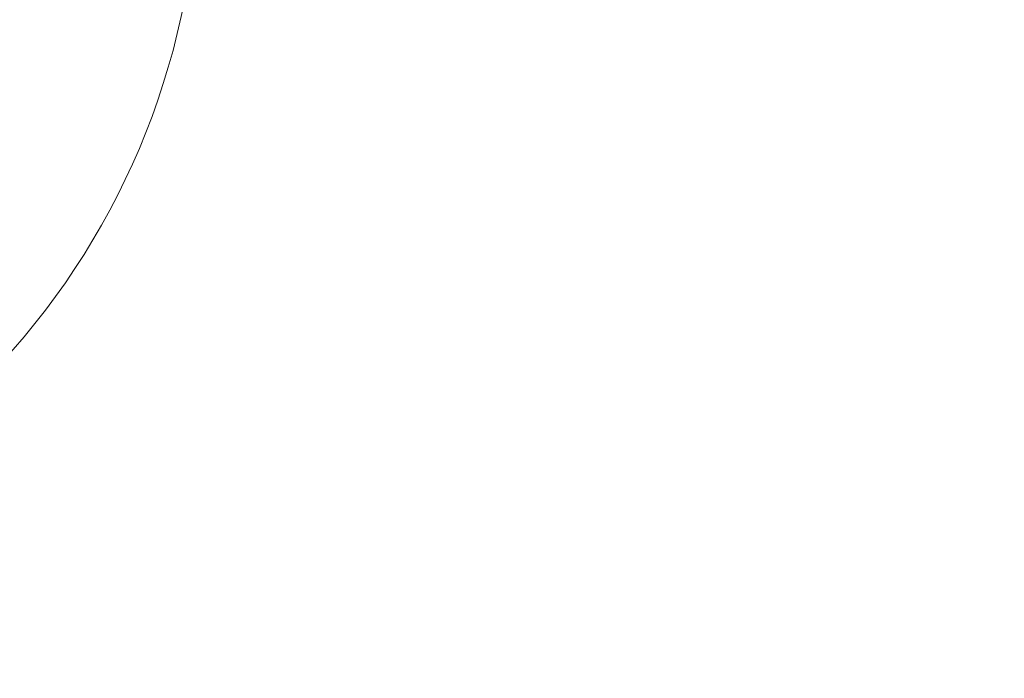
# Model space of a CAD drawing. Header units: millimetres. Extents: x 0 to 14900, y 0 to 10500.
# Tile 48 of 58: x 11718 to 13123, y 4650 to 5590. Entities that reach past the tile are written whole.
import ezdxf

# ---------------------------------------------------------------- set-up
doc = ezdxf.new("R2010")
doc.units = ezdxf.units.MM
doc.header["$LTSCALE"] = 25
doc.styles.add('SLDTEXTSTYLE0', font='TXT', dxfattribs={"width": 0.605})
doc.dimstyles.new('SLDDIMSTYLE1', dxfattribs={"dimtxt": 87.5, "dimasz": 87.5, "dimexe": 0, "dimexo": 0.0625, "dimgap": 21.875, "dimtad": 1, "dimdec": 4, "dimlfac": 25, "dimzin": 12, "dimdsep": 46, "dimtxsty": 'SLDTEXTSTYLE0', "dimsah": 1, "dimcen": 0.09, "dimadec": 1, "dimazin": 3, "dimtfac": 1, "dimtofl": 0, "dimtmove": 0, "dimatfit": 3, "dimfxl": 1, "dimfrac": 2, "dimtolj": 1, "dimtzin": 12, "dimarcsym": 0})

# ---------------------------------------------------------------- blocks, each defined once
blk = doc.blocks.new('_D_7')
at = {"color": 7, "linetype": 'Continuous', "lineweight": 0}
for p, q in [((12304.6, 5821.8), (14452.3, 5821.8)), ((7705.5, 5257.4), (7413.7, 5206))]:
    blk.add_line(p, q, dxfattribs=at)
at = {"color": 7, "linetype": 'Continuous', "lineweight": 18}
blk.add_arc((10906.1, 5821.8), 3508.7, 190, 0, dxfattribs=at)
for points in [[(14414.8, 5821.8), (14401.2, 5734.4), (14426.2, 5734.1)], [(7450.7, 5212.5), (7454.6, 5124.2), (7479.2, 5128.8)]]:
    blk.add_solid(points, dxfattribs=at)
at = {"color": 7, "linetype": 'Continuous', "lineweight": 18, "insert": (11078.2, 2427.9), "char_height": 87.5, "attachment_point": 1, "rotation": 5, "style": 'SLDTEXTSTYLE0'}
blk.add_mtext('170°', dxfattribs=at)

msp = doc.modelspace()

# ---------------------------------------------------------------- linework, layer by layer
at = {"color": 7, "linetype": 'Continuous', "lineweight": 18}
for radius in [3200, 1067]:
    msp.add_arc((10906.0902605, 5821.7846161), radius, 190, 170, dxfattribs=at)

# ---------------------------------------------------------------- dimensions: what is measured, and where the dimension line sits
dim = msp.add_angular_dim_2l(base=(11211.8965342, 2326.4029129), line1=((9855.300388, 5636.5020105), (7754.7054508, 5266.1104475)), line2=((12254.6391346, 5821.7846161), (9557.5413863, 5821.7846161)), dimstyle='SLDDIMSTYLE1', dxfattribs=at)
dim.commit()
dim.dimension.update_dxf_attribs({"geometry": '_D_7', "text_midpoint": (11211.8965342, 2326.4029129), "dimtype": 162})

doc.saveas('drawing.dxf')
